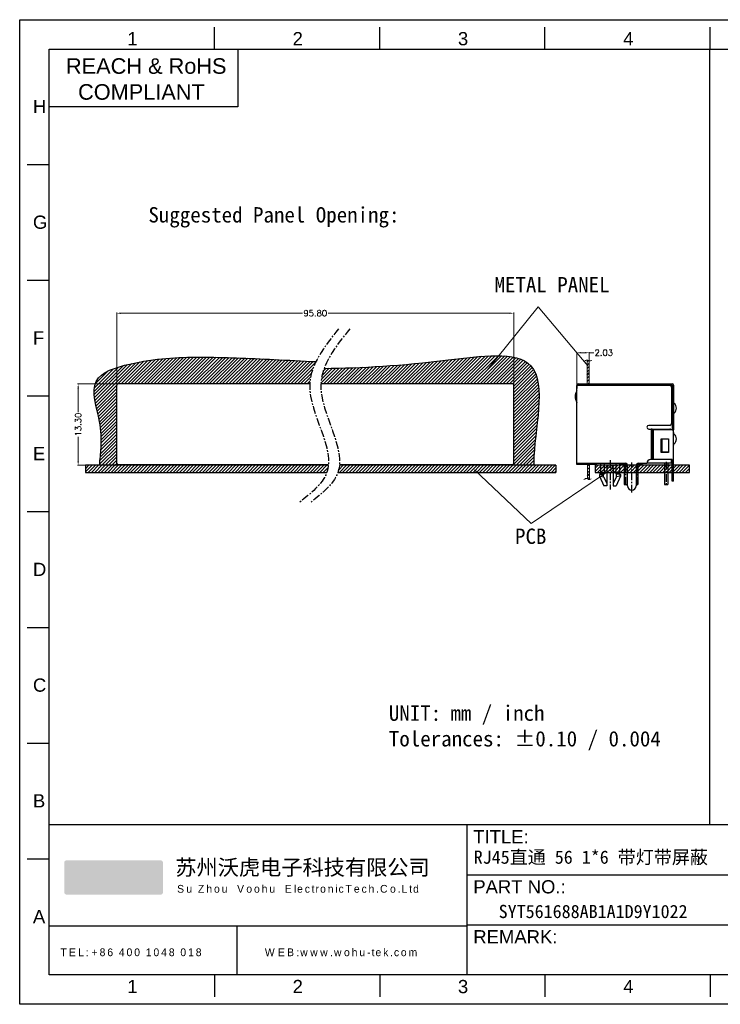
# Model space of a CAD drawing. Extents: x 1899 to 2123, y -33 to 300.
# Tile 1 of 9: x 1899 to 2013, y -33 to 127. Entities that reach past the tile are written whole.
import ezdxf

# ---------------------------------------------------------------- set-up
doc = ezdxf.new("R2010")
doc.units = 0
doc.header["$MEASUREMENT"] = 0
doc.linetypes.add('CENTER', pattern=[2, 1.25, -0.25, 0.25, -0.25])
doc.layers.add('2', color=7, linetype='Continuous', lineweight=0)
for name, color, linetype in [('实体', 2, 'Continuous'), ('金针', 6, 'Continuous'), ('铜壳', 3, 'Continuous')]:
    doc.layers.add(name, color=color, linetype=linetype)
doc.styles.add('Frame', font='simhei.ttf')
doc.styles.add('ROMANC', font='romanc')
doc.styles.get("Standard").update_dxf_attribs({"font": 'simplex.shx'})
doc.styles.add('WETE-Logo', font='simhei.ttf')
doc.dimstyles.get("Standard").update_dxf_attribs({"dimtxt": 0.18, "dimasz": 0.18, "dimexe": 0.18, "dimexo": 0.0625, "dimgap": 0.09, "dimtad": 0, "dimtih": 1, "dimtoh": 1, "dimdec": 4, "dimzin": 0, "dimdsep": 46, "dimtxsty": 'Standard', "dimcen": 0.09, "dimadec": 0, "dimazin": 0, "dimtfac": 1, "dimtdec": 4, "dimtofl": 0, "dimtmove": 0, "dimatfit": 3, "dimfxl": 1, "dimtolj": 1, "dimtzin": 0, "dimarcsym": 0})
pattern_1 = [(45, (222.78508, -0.12193), (-0.26516504, 0.26516504), [])]
pattern_2 = [(45, (253.46983, -0.12193), (-0.26516504, 0.26516504), [])]

# ---------------------------------------------------------------- blocks, each defined once
blk = doc.blocks.new('LOGO')
at = {"true_color": 0xb12c35}
h = blk.add_hatch(color=15, dxfattribs=at)
h.dxf.hatch_style = 1
edge = h.paths.add_edge_path()
edge.add_line((1608.87, 311.24), (1644.75, 311.24))
edge.add_arc((1644.75, 310.24), 1, 0, 90, ccw=False)
edge.add_line((1645.75, 310.24), (1645.75, 299.05))
edge.add_arc((1644.75, 299.05), 1, -90, 0, ccw=False)
edge.add_line((1644.75, 298.05), (1608.87, 298.05))
edge.add_arc((1608.87, 299.05), 1, 180, 270, ccw=False)
edge.add_line((1607.87, 299.05), (1607.87, 310.24))
edge.add_arc((1608.87, 310.24), 1, 90, 180, ccw=False)
at = {"true_color": 0xffffff}
h = blk.add_hatch(color=7, dxfattribs=at)
h.dxf.hatch_style = 1
h.paths.add_polyline_path([(1640.66, 307.83), (1641.99, 307.83), (1641.99, 306.5), (1640.66, 306.5)])
h.paths.add_polyline_path([(1634.09, 307.83), (1635.42, 307.83), (1635.42, 306.5), (1634.09, 306.5)], flags=17)
edge = h.paths.add_edge_path()
edge.add_line((1615.79, 307.53), (1615.36, 306.54))
edge.add_line((1615.36, 306.54), (1616.34, 306.54))
edge.add_arc((1616.34, 307.04), 0.5, 270, 336.9439)
edge.add_line((1616.8, 306.84), (1617.22, 307.84))
edge.add_line((1617.22, 307.84), (1616.25, 307.84))
edge.add_arc((1616.25, 307.34), 0.5, 90, 156.9439)
h.paths.add_polyline_path([(1613.25, 301.31), (1610.67, 307.83), (1612, 307.83), (1613.92, 302.99), (1614.82, 305.21), (1616.18, 305.21), (1614.62, 301.31)])
h.paths.add_polyline_path([(1621.64, 306.14), (1621.81, 306), (1622.35, 307.23), (1621.78, 307.55), (1621.15, 307.76), (1620.79, 307.82), (1620.19, 307.82), (1619.68, 307.73), (1619.12, 307.55), (1618.3, 307.01), (1617.84, 306.5), (1617.55, 306.04), (1617.32, 305.48), (1617.18, 304.77), (1617.18, 304.26), (1617.4, 303.37), (1617.86, 302.58), (1618.42, 302), (1618.95, 301.66), (1619.3, 301.51), (1619.81, 301.35), (1620.2, 301.3), (1620.76, 301.3), (1621.52, 301.45), (1622.53, 302.04), (1623.08, 302.63), (1623.43, 303.21), (1623.64, 303.85), (1623.72, 304.53), (1623.8, 305.08), (1623.98, 305.5), (1624.36, 305.99), (1624.78, 306.31), (1625.17, 306.46), (1625.49, 306.5), (1625.93, 306.5), (1626.29, 306.4), (1626.65, 306.24), (1627.02, 305.94), (1627.4, 305.46), (1627.59, 304.87), (1627.59, 304.23), (1627.4, 303.67), (1626.97, 303.13), (1626.61, 302.84), (1626.3, 302.69), (1626, 302.6), (1625.35, 302.6), (1624.76, 302.8), (1624.34, 303.12), (1624.28, 303.12), (1623.77, 301.9), (1624.11, 301.66), (1624.5, 301.48), (1625.36, 301.31), (1625.98, 301.31), (1626.82, 301.49), (1627.63, 301.94), (1628.26, 302.58), (1628.65, 303.27), (1628.91, 304.04), (1628.95, 304.54), (1628.9, 305.08), (1628.67, 305.93), (1628.31, 306.49), (1627.57, 307.24), (1626.52, 307.74), (1625.86, 307.83), (1625.39, 307.83), (1624.8, 307.73), (1624.22, 307.51), (1623.64, 307.15), (1623.07, 306.57), (1622.65, 305.89), (1622.47, 305.32), (1622.39, 304.81), (1622.34, 304.21), (1622.24, 303.85), (1621.96, 303.37), (1621.62, 303.01), (1621.13, 302.71), (1620.75, 302.63), (1620.59, 302.6), (1620.24, 302.6), (1619.85, 302.72), (1619.09, 303.19), (1618.74, 303.69), (1618.56, 304.11), (1618.52, 304.34), (1618.52, 304.78), (1618.57, 305.04), (1618.74, 305.47), (1618.98, 305.85), (1619.41, 306.19), (1619.88, 306.44), (1620.31, 306.49), (1620.75, 306.49), (1621.24, 306.36)])
edge = h.paths.add_edge_path()
edge.add_arc((1637.71, 302.31), 1, 179.9525, 270)
edge.add_line((1637.71, 301.31), (1640.95, 301.31))
edge.add_arc((1640.95, 302.31), 1, 270, 360)
edge.add_line((1641.95, 302.31), (1641.95, 305.21))
edge.add_line((1641.95, 305.21), (1640.66, 305.21))
edge.add_line((1640.66, 305.21), (1640.66, 302.6))
edge.add_line((1640.66, 302.6), (1638.04, 302.6))
edge.add_line((1638.04, 302.6), (1638.04, 307.83))
edge.add_line((1638.04, 307.83), (1636.71, 307.83))
edge.add_line((1636.71, 307.83), (1636.71, 302.31))
h.paths.add_polyline_path([(1630.19, 307.83), (1631.52, 307.83), (1631.52, 305.21), (1635.43, 305.21), (1635.43, 301.31), (1634.1, 301.31), (1634.1, 303.93), (1631.52, 303.93), (1631.52, 301.31), (1630.19, 301.31)])
edge = h.paths.add_edge_path()
edge.add_line((1630.19, 307.83), (1631.52, 307.83))
blk = doc.blocks.new('*D194')
at = {"linetype": 'ByBlock', "lineweight": 0, "transparency": 16777216}
for p, q in [((1989.38, 67.44), (1989.38, 72.71)), ((1990.08, 72.61), (1990.71, 72.61)), ((1991.41, 71.38), (1991.41, 72.71)), ((1991.41, 72.61), (1992.15, 72.61))]:
    blk.add_line(p, q, dxfattribs=at)
at = {"linetype": 'ByBlock', "transparency": 16777216}
for points in [[(1990.08, 72.73), (1990.08, 72.5), (1989.38, 72.61)], [(1990.71, 72.73), (1990.71, 72.5), (1991.41, 72.61)]]:
    blk.add_solid(points, dxfattribs=at)
at = {"layer": 'Defpoints', "color": 0, "linetype": 'ByBlock', "transparency": 16777216}
for p in [(1991.41, 72.61), (1991.41, 71.28), (1989.38, 67.34)]:
    blk.add_point(p, dxfattribs=at)
at = {"linetype": 'ByBlock', "transparency": 16777216, "insert": (1993.77, 72.61), "char_height": 1, "attachment_point": 5}
blk.add_mtext('\\A1;2.03', dxfattribs=at)
blk = doc.blocks.new('*D203')
at = {"lineweight": 0, "transparency": 16777216}
for p, q in [((1914.57, 67.44), (1914.57, 79.14)), ((1915.27, 79.04), (1944.76, 79.04)), ((1978.44, 79.04), (1948.96, 79.04)), ((1979.14, 67.44), (1979.14, 79.14))]:
    blk.add_line(p, q, dxfattribs=at)
at = {"transparency": 16777216}
for points in [[(1915.27, 79.15), (1915.27, 78.92), (1914.57, 79.04)], [(1978.44, 79.15), (1978.44, 78.92), (1979.14, 79.04)]]:
    blk.add_solid(points, dxfattribs=at)
at = {"layer": 'Defpoints', "color": 0, "transparency": 16777216}
for p in [(1979.14, 79.04), (1914.57, 67.34), (1979.14, 67.34)]:
    blk.add_point(p, dxfattribs=at)
at = {"transparency": 16777216, "insert": (1946.86, 79.04), "char_height": 1, "attachment_point": 5}
blk.add_mtext('\\A1;95.80', dxfattribs=at)
blk = doc.blocks.new('*D204')
at = {"lineweight": 0, "transparency": 16777216}
for p, q in [((1915.1, 67.54), (1908.21, 67.54)), ((1908.31, 66.84), (1908.31, 62.94)), ((1908.31, 55.03), (1908.31, 58.93)), ((1917.36, 54.33), (1908.21, 54.33))]:
    blk.add_line(p, q, dxfattribs=at)
at = {"transparency": 16777216}
for points in [[(1908.19, 66.84), (1908.43, 66.84), (1908.31, 67.54)], [(1908.19, 55.03), (1908.43, 55.03), (1908.31, 54.33)]]:
    blk.add_solid(points, dxfattribs=at)
at = {"layer": 'Defpoints', "color": 0, "transparency": 16777216}
for p in [(1908.31, 67.54), (1915.2, 67.54), (1917.46, 54.33)]:
    blk.add_point(p, dxfattribs=at)
at = {"transparency": 16777216, "insert": (1908.31, 60.94), "char_height": 1, "attachment_point": 5, "rotation": 90}
blk.add_mtext('\\A1;13.30', dxfattribs=at)

msp = doc.modelspace()

# ---------------------------------------------------------------- hatches: boundary and pattern name
h = msp.add_hatch()
h.set_pattern_fill('ANSI31', color=256, scale=3)
h.set_pattern_definition(pattern_2)
edge = h.paths.add_edge_path()
edge.add_spline(control_points=[(1946.965, 71.165), (1944.691, 71.285), (1938.334, 71.616), (1928.136, 72.062), (1918.999, 71.647), (1909.457, 68.727), (1912.009, 62.047), (1912.15, 57.664), (1911.879, 55.284), (1911.77, 54.331)], knot_values=[0, 0, 0, 0, 6.6973563, 18.6896047, 30.2032069, 36.3443815, 42.8848267, 47.1626824, 50.0199934, 50.0199934, 50.0199934, 50.0199934], degree=3, periodic=0)
edge.add_line((1911.77, 54.331), (1948.982, 54.331))
edge.add_spline(control_points=[(1948.982, 54.331), (1948.985, 54.368), (1948.989, 54.406), (1948.991, 54.443)], knot_values=[23.2377184, 23.2377184, 23.2377184, 23.2377184, 23.363642, 23.363642, 23.363642, 23.363642], degree=3, periodic=0)
edge.add_line((1948.991, 54.443), (1914.775, 54.443))
edge.add_arc((1914.775, 54.643), 0.2, 180, 270, ccw=False)
edge.add_line((1914.575, 54.643), (1914.575, 67.343))
edge.add_arc((1914.775, 67.343), 0.2, 90, 180, ccw=False)
edge.add_line((1914.775, 67.543), (1945.959, 67.543))
edge.add_spline(control_points=[(1945.959, 67.543), (1946.02, 68.803), (1946.395, 70.003), (1946.965, 71.165)], knot_values=[6.2062777, 6.2062777, 6.2062777, 6.2062777, 10.1114839, 10.1114839, 10.1114839, 10.1114839], degree=3, periodic=0)
edge = h.paths.add_edge_path()
edge.add_spline(control_points=[(1982.377, 54.331), (1982.377, 54.469), (1982.357, 59.84), (1986.481, 74.023), (1965.117, 70.755), (1954.489, 70.139), (1948.304, 70.07)], knot_values=[82.6761185, 82.6761185, 82.6761185, 82.6761185, 83.0929041, 98.8500626, 112.2655491, 132.0437607, 132.0437607, 132.0437607, 132.0437607], degree=3, periodic=0)
edge.add_spline(control_points=[(1948.304, 70.07), (1948.003, 69.251), (1947.811, 68.411), (1947.77, 67.543)], knot_values=[7.4201798, 7.4201798, 7.4201798, 7.4201798, 10.1114839, 10.1114839, 10.1114839, 10.1114839], degree=3, periodic=0)
edge.add_line((1947.77, 67.543), (1978.939, 67.543))
edge.add_arc((1978.939, 67.343), 0.2, 0, 90, ccw=False)
edge.add_line((1979.139, 67.343), (1979.139, 54.643))
edge.add_arc((1978.939, 54.643), 0.2, -90, 0, ccw=False)
edge.add_line((1978.939, 54.443), (1950.802, 54.443))
edge.add_spline(control_points=[(1950.802, 54.443), (1950.799, 54.406), (1950.796, 54.368), (1950.792, 54.331)], knot_values=[23.2377184, 23.2377184, 23.2377184, 23.2377184, 23.363642, 23.363642, 23.363642, 23.363642], degree=3, periodic=0)
edge.add_line((1950.793, 54.331), (1982.377, 54.331))
h = msp.add_hatch()
h.set_pattern_fill('ANSI31', color=256, scale=3)
h.set_pattern_definition(pattern_1)
edge = h.paths.add_edge_path()
edge.add_spline(control_points=[(1991.412, 71.279), (1991.412, 71.279), (1991.41, 71.28), (1991.408, 71.281), (1991.406, 71.281)], knot_values=[0.8289461, 0.8289461, 0.8289461, 0.8289461, 0.829529, 0.8355793, 0.8355793, 0.8355793, 0.8355793], degree=3, periodic=0)
edge.add_spline(control_points=[(1991.406, 71.281), (1991.401, 71.283), (1991.396, 71.285), (1991.392, 71.287)], knot_values=[0.812425, 0.812425, 0.812425, 0.812425, 0.8289461, 0.8289461, 0.8289461, 0.8289461], degree=3, periodic=0)
edge.add_spline(control_points=[(1991.388, 71.288), (1991.386, 71.289), (1991.384, 71.29), (1991.382, 71.291)], knot_values=[0.8017768, 0.8017768, 0.8017768, 0.8017768, 0.8088583, 0.8088583, 0.8088583, 0.8088583], degree=3, periodic=0)
edge.add_spline(control_points=[(1991.382, 71.291), (1991.378, 71.293), (1991.373, 71.296), (1991.369, 71.298)], knot_values=[0.7866435, 0.7866435, 0.7866435, 0.7866435, 0.8017768, 0.8017768, 0.8017768, 0.8017768], degree=3, periodic=0)
edge.add_spline(control_points=[(1991.368, 71.298), (1991.355, 71.305), (1991.342, 71.312), (1991.329, 71.32)], knot_values=[0.741772, 0.741772, 0.741772, 0.741772, 0.7864488, 0.7864488, 0.7864488, 0.7864488], degree=3, periodic=0)
edge.add_spline(control_points=[(1991.329, 71.32), (1991.322, 71.325), (1991.314, 71.33), (1991.306, 71.335)], knot_values=[0.7152871, 0.7152871, 0.7152871, 0.7152871, 0.741772, 0.741772, 0.741772, 0.741772], degree=3, periodic=0)
edge.add_spline(control_points=[(1991.306, 71.335), (1991.302, 71.337), (1991.298, 71.34), (1991.295, 71.342)], knot_values=[0.7018651, 0.7018651, 0.7018651, 0.7018651, 0.7152871, 0.7152871, 0.7152871, 0.7152871], degree=3, periodic=0)
edge.add_spline(control_points=[(1991.295, 71.342), (1991.277, 71.354), (1991.259, 71.366), (1991.241, 71.377)], knot_values=[0.6393343, 0.6393343, 0.6393343, 0.6393343, 0.7018527, 0.7018527, 0.7018527, 0.7018527], degree=3, periodic=0)
edge.add_spline(control_points=[(1991.241, 71.377), (1991.234, 71.381), (1991.228, 71.385), (1991.222, 71.389)], knot_values=[0.6179825, 0.6179825, 0.6179825, 0.6179825, 0.6393343, 0.6393343, 0.6393343, 0.6393343], degree=3, periodic=0)
edge.add_spline(control_points=[(1991.222, 71.389), (1991.222, 71.389), (1991.221, 71.389), (1991.22, 71.39)], knot_values=[0.6158098, 0.6158098, 0.6158098, 0.6158098, 0.6179825, 0.6179825, 0.6179825, 0.6179825], degree=3, periodic=0)
edge.add_spline(control_points=[(1991.22, 71.39), (1991.218, 71.391), (1991.215, 71.393), (1991.212, 71.394)], knot_values=[0.606373, 0.606373, 0.606373, 0.606373, 0.6158098, 0.6158098, 0.6158098, 0.6158098], degree=3, periodic=0)
edge.add_spline(control_points=[(1991.212, 71.394), (1991.208, 71.397), (1991.203, 71.399), (1991.199, 71.401)], knot_values=[0.591408, 0.591408, 0.591408, 0.591408, 0.606373, 0.606373, 0.606373, 0.606373], degree=3, periodic=0)
edge.add_spline(control_points=[(1991.199, 71.401), (1991.195, 71.404), (1991.19, 71.406), (1991.185, 71.408)], knot_values=[0.5758721, 0.5758721, 0.5758721, 0.5758721, 0.591408, 0.591408, 0.591408, 0.591408], degree=3, periodic=0)
edge.add_spline(control_points=[(1991.185, 71.408), (1991.185, 71.408), (1991.184, 71.409), (1991.183, 71.409)], knot_values=[0.5727143, 0.5727143, 0.5727143, 0.5727143, 0.5758721, 0.5758721, 0.5758721, 0.5758721], degree=3, periodic=0)
edge.add_spline(control_points=[(1991.183, 71.409), (1991.179, 71.411), (1991.175, 71.412), (1991.172, 71.414)], knot_values=[0.5602584, 0.5602584, 0.5602584, 0.5602584, 0.5727143, 0.5727143, 0.5727143, 0.5727143], degree=3, periodic=0)
edge.add_spline(control_points=[(1991.172, 71.414), (1991.169, 71.415), (1991.163, 71.417), (1991.157, 71.419), (1991.155, 71.42)], knot_values=[0.5409087, 0.5409087, 0.5409087, 0.5409087, 0.550614, 0.5602584, 0.5602584, 0.5602584, 0.5602584], degree=3, periodic=0)
edge.add_spline(control_points=[(1991.155, 71.42), (1991.151, 71.421), (1991.148, 71.423), (1991.144, 71.424)], knot_values=[0.5294492, 0.5294492, 0.5294492, 0.5294492, 0.5409087, 0.5409087, 0.5409087, 0.5409087], degree=3, periodic=0)
edge.add_spline(control_points=[(1991.144, 71.424), (1991.143, 71.424), (1991.142, 71.424), (1991.141, 71.425)], knot_values=[0.5251822, 0.5251822, 0.5251822, 0.5251822, 0.5294492, 0.5294492, 0.5294492, 0.5294492], degree=3, periodic=0)
edge.add_spline(control_points=[(1991.141, 71.425), (1991.136, 71.426), (1991.132, 71.427), (1991.127, 71.428)], knot_values=[0.5100208, 0.5100208, 0.5100208, 0.5100208, 0.5251822, 0.5251822, 0.5251822, 0.5251822], degree=3, periodic=0)
edge.add_spline(control_points=[(1991.127, 71.428), (1991.122, 71.429), (1991.118, 71.43), (1991.113, 71.431)], knot_values=[0.4947018, 0.4947018, 0.4947018, 0.4947018, 0.5100208, 0.5100208, 0.5100208, 0.5100208], degree=3, periodic=0)
edge.add_spline(control_points=[(1991.113, 71.431), (1991.111, 71.431), (1991.108, 71.431), (1991.105, 71.432)], knot_values=[0.4861784, 0.4861784, 0.4861784, 0.4861784, 0.4947018, 0.4947018, 0.4947018, 0.4947018], degree=3, periodic=0)
edge.add_spline(control_points=[(1991.105, 71.432), (1991.105, 71.432), (1991.104, 71.432), (1991.103, 71.432)], knot_values=[0.4838918, 0.4838918, 0.4838918, 0.4838918, 0.4861784, 0.4861784, 0.4861784, 0.4861784], degree=3, periodic=0)
edge.add_spline(control_points=[(1991.103, 71.432), (1991.098, 71.433), (1991.093, 71.433), (1991.088, 71.433)], knot_values=[0.4666596, 0.4666596, 0.4666596, 0.4666596, 0.4838918, 0.4838918, 0.4838918, 0.4838918], degree=3, periodic=0)
edge.add_spline(control_points=[(1991.088, 71.433), (1991.085, 71.434), (1991.082, 71.434), (1991.079, 71.434)], knot_values=[0.457396, 0.457396, 0.457396, 0.457396, 0.4666596, 0.4666596, 0.4666596, 0.4666596], degree=3, periodic=0)
edge.add_line((1991.079, 71.434), (1991.079, 67.543))
edge.add_line((1991.079, 67.543), (1991.412, 67.543))
edge.add_line((1991.412, 67.543), (1991.412, 71.279))
h = msp.add_hatch()
h.set_pattern_fill('ANSI31', color=256, scale=3)
h.set_pattern_definition(pattern_2)
edge = h.paths.add_edge_path()
edge.add_spline(control_points=[(1948.735, 53.166), (1948.864, 53.542), (1948.943, 53.931), (1948.982, 54.331)], knot_values=[23.363642, 23.363642, 23.363642, 23.363642, 24.7116873, 24.7116873, 24.7116873, 24.7116873], degree=3, periodic=0)
edge.add_line((1948.982, 54.331), (1909.477, 54.331))
edge.add_line((1909.477, 54.331), (1909.477, 53.166))
edge.add_line((1909.477, 53.166), (1948.735, 53.166))
edge = h.paths.add_edge_path()
edge.add_line((1985.981, 54.331), (1950.792, 54.331))
edge.add_spline(control_points=[(1950.792, 54.331), (1950.778, 54.189), (1950.76, 54.049), (1950.736, 53.911)], knot_values=[23.3636446, 23.3636446, 23.3636446, 23.3636446, 23.8405462, 23.8405462, 23.8405462, 23.8405462], degree=3, periodic=0)
edge.add_spline(control_points=[(1950.736, 53.911), (1950.718, 53.812), (1950.698, 53.715), (1950.676, 53.618)], knot_values=[23.8405462, 23.8405462, 23.8405462, 23.8405462, 24.1783836, 24.1783836, 24.1783836, 24.1783836], degree=3, periodic=0)
edge.add_spline(control_points=[(1950.676, 53.618), (1950.642, 53.478), (1950.603, 53.339), (1950.557, 53.202)], knot_values=[24.1783836, 24.1783836, 24.1783836, 24.1783836, 24.6694513, 24.6694513, 24.6694513, 24.6694513], degree=3, periodic=0)
edge.add_spline(control_points=[(1950.557, 53.202), (1950.553, 53.19), (1950.549, 53.178), (1950.545, 53.166)], knot_values=[24.6694513, 24.6694513, 24.6694513, 24.6694513, 24.7116873, 24.7116873, 24.7116873, 24.7116873], degree=3, periodic=0)
edge.add_line((1950.545, 53.166), (1985.981, 53.166))
edge.add_line((1985.981, 53.166), (1985.981, 54.331))
h = msp.add_hatch()
h.set_pattern_fill('ANSI31', color=256, scale=3)
h.set_pattern_definition(pattern_1)
edge = h.paths.add_edge_path()
edge.add_line((1991.431, 54.358), (1991.099, 54.358))
edge.add_line((1991.099, 54.358), (1991.098, 52.142))
edge.add_spline(control_points=[(1991.098, 52.142), (1991.166, 52.105), (1991.27, 52.015), (1991.386, 52.008), (1991.431, 52.012)], knot_values=[0.6018612, 0.6018612, 0.6018612, 0.6018612, 0.8349964, 0.9722604, 0.9722604, 0.9722604, 0.9722604], degree=3, periodic=0)
edge.add_line((1991.431, 52.012), (1991.431, 54.358))
h = msp.add_hatch()
h.set_pattern_fill('ANSI31', color=256, scale=3)
h.set_pattern_definition(pattern_1)
h.paths.add_polyline_path([(1992.38, 54.331), (1992.38, 53.166), (2007.709, 53.166), (2007.709, 54.331)])

# ---------------------------------------------------------------- linework, layer by layer
for p, q in [((1934.273, 121.976), (1934.273, 112.596)), ((2010.999, -4.152), (2010.999, 121.976)), ((1934.273, 112.596), (1903.579, 112.596)), ((1945.959, 67.543), (1914.775, 67.543)), ((1978.939, 67.543), (1947.77, 67.543)), ((1985.981, 54.331), (1985.981, 53.166)), ((1992.38, 54.331), (1992.38, 53.166)), ((2118.587, -4.152), (1903.579, -4.152)), ((1971.502, -4.152), (1971.502, -28.529)), ((1971.502, -12.284), (2118.587, -12.284)), ((1903.579, -20.559), (1971.502, -20.559)), ((1934.088, -20.559), (1934.088, -28.529)), ((1971.502, -20.406), (2118.587, -20.406))]:
    msp.add_line(p, q)
at = {"color": 8, "linetype": 'CENTER'}
for p, q in [((1994.782, 55.172), (1994.782, 50.359)), ((1997.322, 54.443), (1997.322, 51.142)), ((1998.342, 49.893), (1998.342, 54.762)), ((2003.912, 54.885), (2003.912, 51.07)), ((1999.102, 54.42), (1999.102, 51.193))]:
    msp.add_line(p, q, dxfattribs=at)
for points in [[(1898.801, 126.754), (2123.365, 126.754), (2123.365, -33.307), (1898.801, -33.307)], [(1903.579, 121.976), (2118.587, 121.976), (2118.587, -28.529), (1903.579, -28.529)]]:
    msp.add_lwpolyline(points, close=True)
for points in [[(1930.455, 121.976), (1930.455, 125.56)], [(1957.331, 121.976), (1957.331, 125.56)], [(1984.207, 121.976), (1984.207, 125.56)], [(2011.083, 121.976), (2011.083, 125.56)], [(1903.579, 103.163), (1899.996, 103.163)], [(1903.579, 84.35), (1899.996, 84.35)], [(1903.579, 65.537), (1899.996, 65.537)], [(1948.982, 54.331), (1909.477, 54.331), (1909.477, 53.166), (1948.735, 53.166)], [(1950.545, 53.166), (1985.981, 53.166)], [(1985.981, 54.331), (1950.792, 54.331)], [(1992.38, 53.166), (2007.709, 53.166), (2007.709, 54.331), (1992.38, 54.331)], [(1903.579, 46.724), (1899.996, 46.724)], [(1903.579, 27.911), (1899.996, 27.911)], [(1903.579, 9.097), (1899.996, 9.097)], [(1903.579, -28.529), (1903.579, -1.653)], [(1903.579, -9.716), (1899.996, -9.716)], [(1930.455, -28.529), (1930.455, -32.112)], [(1957.331, -28.529), (1957.331, -32.112)], [(1984.207, -28.529), (1984.207, -32.112)], [(2011.083, -28.529), (2011.083, -32.112)]]:
    msp.add_lwpolyline(points)
at = {"color": 7, "linetype": 'CENTER'}
for points in [[(1950.66, 76.522), (1945.953, 67.362), (1948.668, 52.985), (1944.324, 48.3)], [(1952.47, 76.522), (1947.763, 67.362), (1950.479, 52.985), (1946.134, 48.3)]]:
    msp.add_spline(points, degree=3, dxfattribs=at)
for points, knots in [([(1948.304, 70.07), (1954.489, 70.139), (1965.117, 70.755), (1986.481, 74.023), (1982.357, 59.84), (1982.377, 54.469), (1982.377, 54.331)], [82.6761185, 82.6761185, 82.6761185, 82.6761185, 102.4543301, 115.8698166, 131.6269751, 132.0437607, 132.0437607, 132.0437607, 132.0437607]), ([(1911.77, 54.331), (1911.879, 55.284), (1912.15, 57.664), (1912.009, 62.047), (1909.457, 68.727), (1918.999, 71.647), (1928.136, 72.062), (1938.334, 71.616), (1944.691, 71.285), (1946.965, 71.165)], [0, 0, 0, 0, 2.8573111, 7.1351667, 13.675612, 19.8167866, 31.3303888, 43.3226372, 50.0199934, 50.0199934, 50.0199934, 50.0199934])]:
    msp.add_open_spline(points, degree=3, knots=knots)
at = {"layer": '2', "color": 0, "lineweight": 0}
for p, q in [((1991.079, 67.543), (1991.079, 71.434)), ((1991.412, 67.543), (1991.412, 71.279)), ((1991.099, 54.358), (1991.098, 52.142)), ((1991.099, 54.358), (1991.431, 54.358)), ((1991.431, 54.358), (1991.431, 52.012))]:
    msp.add_line(p, q, dxfattribs=at)
for points in [[(1990.638, 71.252), (1991.163, 71.417), (1991.412, 71.279), (1991.826, 71.362)], [(1990.528, 51.997), (1991.053, 52.163), (1991.302, 52.025), (1991.716, 52.108)]]:
    msp.add_spline(points, degree=3, dxfattribs=at)
at = {"layer": '实体', "color": 0, "linetype": 'ByBlock'}
for p, q in [((1993.254, 54.643), (1993.254, 52.939)), ((1993.844, 54.643), (1993.844, 52.939)), ((1995.719, 54.643), (1995.719, 52.939)), ((1996.309, 54.643), (1996.309, 52.939)), ((1996.309, 54.443), (1997.624, 54.443)), ((1999.059, 54.443), (1999.932, 54.443)), ((1999.932, 54.643), (1999.932, 54.443)), ((2000.784, 54.693), (2004.732, 54.693)), ((2004.732, 55.243), (2004.732, 54.693)), ((1993.254, 52.939), (1993.053, 52.823)), ((1993.053, 52.823), (1993.053, 52.542)), ((1993.053, 52.823), (1993.129, 52.823)), ((1993.129, 52.823), (1993.701, 52.857)), ((1993.129, 52.542), (1993.129, 52.823)), ((1993.844, 52.939), (1993.254, 52.939)), ((1993.844, 52.939), (1993.701, 52.857)), ((1993.701, 52.456), (1993.701, 52.857)), ((1994.279, 53.889), (1994.279, 51.001)), ((1995.284, 53.889), (1995.284, 51.001)), ((1995.719, 52.939), (1995.862, 52.857)), ((1995.719, 52.939), (1996.309, 52.939)), ((1995.862, 52.456), (1995.862, 52.857)), ((1996.434, 52.823), (1995.862, 52.857)), ((1996.309, 52.939), (1996.51, 52.823)), ((1996.434, 52.542), (1996.434, 52.823)), ((1996.51, 52.823), (1996.434, 52.823)), ((1996.51, 52.823), (1996.51, 52.542)), ((1993.053, 52.542), (1993.796, 51.001)), ((1993.053, 52.542), (1993.129, 52.542)), ((1993.129, 52.542), (1993.701, 52.456)), ((1993.701, 52.456), (1994.279, 51.399)), ((1995.862, 52.456), (1995.284, 51.399)), ((1996.51, 52.542), (1995.767, 51.001)), ((1996.434, 52.542), (1995.862, 52.456)), ((1996.51, 52.542), (1996.434, 52.542)), ((1994.279, 51.001), (1993.796, 51.001)), ((1995.284, 51.001), (1995.767, 51.001))]:
    msp.add_line(p, q, dxfattribs=at)
for centre, radius, start, end in [((1990.94, 65.493), 1.825, 148.63099, 211.36901), ((1994.782, 53.889), 0.502, 0, 180)]:
    msp.add_arc(centre, radius, start, end, dxfattribs=at)
at = {"layer": '金针', "color": 0, "linetype": 'ByBlock'}
for p, q in [((1997.092, 54.443), (1997.092, 51.193)), ((1997.552, 54.443), (1997.552, 51.193)), ((1999.332, 54.443), (1999.332, 51.193)), ((2003.662, 54.693), (2003.662, 51.193)), ((2004.162, 54.693), (2004.162, 51.193)), ((1997.092, 51.193), (1997.552, 51.193)), ((1999.042, 51.193), (1999.332, 51.193)), ((2003.662, 51.193), (2004.162, 51.193))]:
    msp.add_line(p, q, dxfattribs=at)
at = {"layer": '铜壳', "color": 0, "linetype": 'ByBlock'}
for p, q in [((1914.575, 54.643), (1914.575, 67.343)), ((1979.139, 54.643), (1979.139, 67.343)), ((1989.382, 67.343), (1989.582, 67.343)), ((1989.382, 67.343), (1989.382, 67.293)), ((1989.382, 54.443), (1989.382, 67.293)), ((1989.382, 67.293), (1989.382, 66.793)), ((1989.582, 67.543), (2004.882, 67.543)), ((1989.582, 67.343), (2004.882, 67.343)), ((2004.882, 67.343), (2004.882, 66.9)), ((2005.082, 67.343), (2005.082, 66.9)), ((2004.782, 67.043), (2004.782, 61.093)), ((2004.882, 66.9), (2004.882, 60.1)), ((2005.082, 66.9), (2005.082, 64.625)), ((2005.082, 64.625), (2005.082, 60.1)), ((2004.482, 60.793), (2001.082, 60.793)), ((2001.082, 60.193), (2001.499, 60.193)), ((2001.499, 60.193), (2001.499, 55.243)), ((2001.64, 60.193), (2001.499, 60.193)), ((2001.64, 60.193), (2001.64, 55.243)), ((2001.64, 60.193), (2001.832, 60.193)), ((2001.782, 60.1), (2001.782, 55.243)), ((2004.882, 60.1), (2001.782, 60.1)), ((2001.832, 60.193), (2001.832, 60.1)), ((2001.832, 60.193), (2004.482, 60.193)), ((2004.882, 60.1), (2005.082, 60.1)), ((2005.082, 51.743), (2005.082, 60.1)), ((2003.082, 58.6), (2004.282, 58.6)), ((2003.082, 56.4), (2003.082, 58.6)), ((2003.132, 58.55), (2003.132, 56.45)), ((2003.206, 58.55), (2003.132, 58.55)), ((2003.206, 58.55), (2003.206, 56.45)), ((2004.111, 58.55), (2003.206, 58.55)), ((2004.282, 58.55), (2003.206, 58.55)), ((2004.282, 58.6), (2004.282, 56.4)), ((2004.282, 56.4), (2003.082, 56.4)), ((2003.206, 56.45), (2003.132, 56.45)), ((2004.111, 56.45), (2003.206, 56.45)), ((2004.269, 56.45), (2003.206, 56.45)), ((1914.775, 54.443), (1948.991, 54.443)), ((1950.802, 54.443), (1978.939, 54.443)), ((1989.382, 54.643), (1997.392, 54.643)), ((1992.582, 54.443), (1989.382, 54.443)), ((1989.582, 54.443), (1989.582, 54.643)), ((1992.582, 54.443), (1992.582, 54.643)), ((1999.342, 54.643), (2000.782, 54.643)), ((2004.882, 55.243), (2001.382, 55.243)), ((2004.882, 51.743), (2004.882, 55.243)), ((1997.642, 50.96), (1997.642, 54.343)), ((1999.042, 54.343), (1999.042, 50.96)), ((2005.082, 51.743), (2004.882, 51.743))]:
    msp.add_line(p, q, dxfattribs=at)
for centre, radius, start, end in [((1914.775, 67.343), 0.2, 90, 180), ((1978.939, 67.343), 0.2, 0, 90), ((1989.582, 67.343), 0.2, 90, 180), ((2004.482, 67.043), 0.3, 0, 90), ((2004.882, 67.343), 0.2, 0, 90), ((2005.382, 64.625), 0.3, 180, 232.02013), ((2004.582, 63.6), 1, 307.97987, 52.02013), ((2005.382, 62.576), 0.3, 127.97987, 180), ((2004.482, 61.093), 0.3, 270, 0), ((2001.082, 60.493), 0.3, 90, 270), ((2004.482, 59.893), 0.3, 43.65112, 90), ((2005.382, 59.625), 0.3, 180, 232.02013), ((2004.582, 58.6), 1, 307.97987, 52.02013), ((2005.382, 57.576), 0.3, 127.97987, 180), ((1914.775, 54.643), 0.2, 180, 270), ((1978.939, 54.643), 0.2, 270, 0), ((1997.342, 54.343), 0.3, 0, 90), ((1999.342, 54.343), 0.3, 90, 180), ((2001.382, 54.643), 0.6, 90, 180), ((1998.342, 50.96), 0.7, 180, 0)]:
    msp.add_arc(centre, radius, start, end, dxfattribs=at)

# ---------------------------------------------------------------- block references
at = {"xscale": 0.4242038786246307, "yscale": 0.4242038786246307, "zscale": 0.4242038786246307}
msp.add_blockref('LOGO', (1223.969, -141.917), dxfattribs=at)

# ---------------------------------------------------------------- texts
at = {"attachment_point": 1}
for s, insert, char_height in [('{\\fArial|b0|i0|c186|p34;1}', (1916.301, 124.745), 2.15008), ('{\\fArial|b0|i0|c186|p34;2}', (1943.177, 124.745), 2.15008), ('{\\fArial|b0|i0|c186|p34;3}', (1970.053, 124.745), 2.15008), ('{\\fArial|b0|i0|c186|p34;4}', (1996.929, 124.745), 2.15008), ('{\\fArial|b0|i0|c186|p34;H}', (1900.955, 113.725), 2.15008), ('{\\fArial|b0|i0|c186|p34;G}', (1900.955, 94.912), 2.15008), ('{\\fArial|b0|i0|c186|p34;F}', (1900.955, 76.099), 2.15008), ('{\\fArial|b0|i0|c186|p34;E}', (1900.955, 57.285), 2.15008), ('{\\fArial|b0|i0|c186|p34;D}', (1900.955, 38.472), 2.15008), ('{\\fArial|b0|i0|c186|p34;C}', (1900.955, 19.659), 2.15008), ('{\\fArial|b0|i0|c186|p34;B}', (1900.955, 0.846), 2.15008), ('{\\fSimSun|b0|i0|c0|p2;RJ45\\fSimSun|b0|i0|c134|p2;直通 \\fSimSun|b0|i0|c0|p2;56\\fSimSun|b0|i0|c134|p2; 1*6 带灯带屏蔽}', (1972.619, -8.307), 2.150077), ('{\\fArial|b0|i0|c0|p34;PART NO.:}', (1972.551, -13.129), 2.15008), ('{\\fSimSun|b0|i0|c134|p54;SYT\\fSimSun|b0|i0|c0|p2;561688AB1A1D9Y1022}', (1976.681, -17.139), 2.15008), ('{\\fArial|b0|i0|c186|p34;A}', (1900.955, -17.967), 2.15008), ('{\\fArial|b0|i0|c0|p34;REMARK:}', (1972.551, -21.251), 2.15008), ('{\\fArial|b0|i0|c186|p34;1}', (1916.301, -29.344), 2.15008), ('{\\fArial|b0|i0|c186|p34;2}', (1943.177, -29.344), 2.15008), ('{\\fArial|b0|i0|c186|p34;3}', (1970.053, -29.344), 2.15008), ('{\\fArial|b0|i0|c186|p34;4}', (1996.929, -29.344), 2.15008)]:
    msp.add_mtext(s, dxfattribs=dict(at, insert=insert, char_height=char_height))
at = {"color": 7, "insert": (1906.33, 120.487), "char_height": 2.52802, "attachment_point": 1, "style": 'WETE-Logo'}
msp.add_mtext('{\\fArial|b0|i0|c186|p34;REACH & RoHS\\fArial|b0|i0|c0|p34;\\P \\fArial|b0|i0|c186|p34; COMPLIANT}', dxfattribs=at)
at = {"lineweight": 0, "char_height": 2.5, "attachment_point": 1, "style": 'ROMANC'}
for s, insert in [('{\\fSimSun|b0|i0|c0|p2;Suggested Panel Opening:}', (1919.731, 96.284)), ('{\\fSimSun|b0|i0|c0|p2;METAL PANEL}', (1976.005, 84.924)), ('{\\fSimSun|b0|i0|c0|p2;PCB }', (1979.335, 44.034)), ('{\\fSimSun|b0|i0|c0|p2;UNIT:^Imm / inch\\fSimSun|b0|i0|c134|p2;\\PTolerances: %%P0.10 / 0.004}', (1958.826, 15.28))]:
    msp.add_mtext(s, dxfattribs=dict(at, insert=insert))
at = {"insert": (1972.551, -4.997), "char_height": 2.15008, "width": 2.94159, "attachment_point": 1}
msp.add_mtext('{\\fArial|b0|i0|c0|p34;TITLE:}', dxfattribs=at)
at = {"attachment_point": 1, "style": 'Frame'}
for s, width, insert, char_height in [('苏州沃虎电子科技有限公司', 50.85737, (1924.095, -9.783), 2.52802), ('{\\fDengXian|b0|i0|c134|p2;\\T1.33;Su Zhou  Voohu  ElectronicTech.Co.Ltd}', 50.85737, (1924.4, -13.9), 1.26401), ('{\\fDengXian|b0|i0|c134|p2;\\T1.33;TEL:^I+86 400 1048 018}', 26.20739, (1905.429, -24.219), 1.26401), ('{\\fDengXian|b0|i0|c134|p2;\\T1.33;WEB:www.wohu-tek.com}', 26.20739, (1938.664, -24.219), 1.26401)]:
    msp.add_mtext_dynamic_manual_height_columns(s, width=width, gutter_width=203.435, heights=[0], dxfattribs=dict(at, insert=insert, char_height=char_height))

# ---------------------------------------------------------------- dimensions: what is measured, and where the dimension line sits
dim = msp.add_linear_dim(base=(1979.139, 79.037), p1=(1914.575, 67.343), p2=(1979.139, 67.343), text='95.80', dimstyle='Standard', override={"dimtxt": 1, "dimasz": 0.7, "dimexe": 0.1, "dimexo": 0.1, "dimgap": 0.1, "dimtih": 0, "dimtoh": 0, "dimdec": 2, "dimzin": 8, "dimdsep": 0, "dimcen": 0, "dimclrd": 256, "dimclre": 256, "dimclrt": 256, "dimtdec": 2, "dimfxl": 0.2, "dimlwd": 0, "dimlwe": 0})
dim.commit()
dim.dimension.update_dxf_attribs({"geometry": '*D203', "text_midpoint": (1946.857, 79.037), "dimtype": 160})
at = {"color": 0, "linetype": 'ByBlock'}
dim = msp.add_linear_dim(base=(1991.412, 72.614), p1=(1989.382, 67.343), p2=(1991.412, 71.279), dimstyle='Standard', override={"dimtxt": 1, "dimasz": 0.7, "dimexe": 0.1, "dimexo": 0.1, "dimgap": 0.1, "dimtih": 0, "dimtoh": 0, "dimdec": 2, "dimzin": 8, "dimdsep": 0, "dimcen": 0, "dimclrd": 256, "dimclre": 256, "dimclrt": 256, "dimtdec": 2, "dimlwd": 0, "dimlwe": 0}, dxfattribs=at)
dim.commit()
dim.dimension.update_dxf_attribs({"geometry": '*D194', "text_midpoint": (1993.769, 72.614), "dimtype": 160})
dim = msp.add_linear_dim(base=(1908.311, 67.543), p1=(1917.463, 54.331), p2=(1915.2, 67.543), angle=90, text='13.30', dimstyle='Standard', override={"dimtxt": 1, "dimasz": 0.7, "dimexe": 0.1, "dimexo": 0.1, "dimgap": 0.1, "dimtih": 0, "dimtoh": 0, "dimdec": 2, "dimzin": 8, "dimdsep": 0, "dimcen": 0, "dimclrd": 256, "dimclre": 256, "dimclrt": 256, "dimtdec": 2, "dimfxl": 0.2, "dimlwd": 0, "dimlwe": 0})
dim.commit()
dim.dimension.update_dxf_attribs({"geometry": '*D204', "text_midpoint": (1908.311, 60.937)})

# ---------------------------------------------------------------- leaders
for points in [[(1974.794, 69.79), (1983.079, 80.095)], [(1991.184, 70.503), (1983.079, 80.095)], [(1972.741, 53.578), (1981.952, 44.877)], [(1995.217, 53.843), (1981.952, 44.877)]]:
    msp.add_leader(points, dimstyle='Standard', override={"dimtxt": 1, "dimasz": 0.7, "dimexe": 0.1, "dimexo": 0.1, "dimgap": 0.1, "dimtih": 0, "dimtoh": 0, "dimdec": 2, "dimzin": 8, "dimdsep": 0, "dimcen": 0, "dimclrd": 256, "dimclre": 256, "dimclrt": 256, "dimtdec": 2, "dimlwd": 0, "dimlwe": 0}, dxfattribs=at)

doc.saveas('drawing.dxf')
